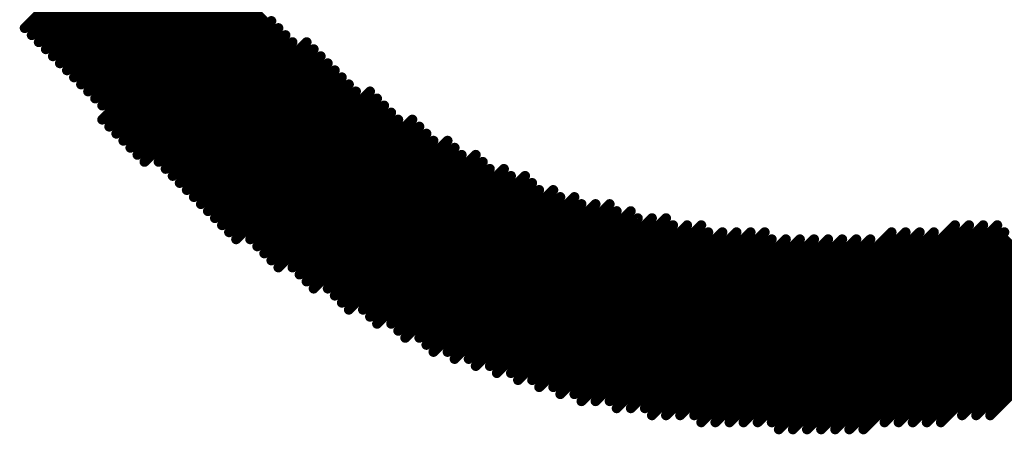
# Model space of a CAD drawing. Header units: inches. Extents: x -60 to 68, y -60 to 60.
# Tile 22 of 78: x -41.49 to -38.98, y 27.25 to 28.31. Entities that reach past the tile are written whole.
import ezdxf

# ---------------------------------------------------------------- set-up
doc = ezdxf.new("R2010")
doc.units = ezdxf.units.IN
doc.layers.add('Bottom Overlay', color=54, linetype='Continuous')

# ---------------------------------------------------------------- blocks, each defined once
blk = doc.blocks.new('LOGO_MSM_B_74')
at = {"layer": 'Bottom Overlay'}
for points in [[(-8.6995, -0.2032, 0.0254, 0.0254, 0), (-8.1915, -0.2032, 0.0254, 0.0254, 0)], [(-8.6995, -0.2286, 0.0254, 0.0254, 0), (-8.1915, -0.2286, 0.0254, 0.0254, 0)], [(-8.6995, -0.254, 0.0254, 0.0254, 0), (-8.2169, -0.254, 0.0254, 0.0254, 0)], [(-8.6995, -0.2794, 0.0254, 0.0254, 0), (-8.2169, -0.2794, 0.0254, 0.0254, 0)], [(-8.6995, -0.3048, 0.0254, 0.0254, 0), (-8.2169, -0.3048, 0.0254, 0.0254, 0)], [(-8.6995, -0.3302, 0.0254, 0.0254, 0), (-8.2169, -0.3302, 0.0254, 0.0254, 0)], [(-8.6995, -0.3556, 0.0254, 0.0254, 0), (-8.2169, -0.3556, 0.0254, 0.0254, 0)], [(-8.6995, -0.381, 0.0254, 0.0254, 0), (-8.2169, -0.381, 0.0254, 0.0254, 0)], [(-8.6995, -0.4064, 0.0254, 0.0254, 0), (-8.2169, -0.4064, 0.0254, 0.0254, 0)], [(-8.6995, -0.4318, 0.0254, 0.0254, 0), (-8.2169, -0.4318, 0.0254, 0.0254, 0)], [(-8.6995, -0.4572, 0.0254, 0.0254, 0), (-8.2423, -0.4572, 0.0254, 0.0254, 0)], [(-8.6995, -0.4826, 0.0254, 0.0254, 0), (-8.2423, -0.4826, 0.0254, 0.0254, 0)], [(-8.7249, -0.508, 0.0254, 0.0254, 0), (-8.2423, -0.508, 0.0254, 0.0254, 0)], [(-8.7249, -0.5334, 0.0254, 0.0254, 0), (-8.2423, -0.5334, 0.0254, 0.0254, 0)], [(-8.7249, -0.5588, 0.0254, 0.0254, 0), (-8.2423, -0.5588, 0.0254, 0.0254, 0)], [(-8.7249, -0.5842, 0.0254, 0.0254, 0), (-8.2423, -0.5842, 0.0254, 0.0254, 0)], [(-8.7249, -0.6096, 0.0254, 0.0254, 0), (-8.2423, -0.6096, 0.0254, 0.0254, 0)], [(-8.7249, -0.635, 0.0254, 0.0254, 0), (-8.2423, -0.635, 0.0254, 0.0254, 0)], [(-8.7249, -0.6604, 0.0254, 0.0254, 0), (-8.2423, -0.6604, 0.0254, 0.0254, 0)], [(-8.6995, -0.6858, 0.0254, 0.0254, 0), (-8.2423, -0.6858, 0.0254, 0.0254, 0)], [(-8.6995, -0.7112, 0.0254, 0.0254, 0), (-8.2423, -0.7112, 0.0254, 0.0254, 0)], [(-8.6995, -0.7366, 0.0254, 0.0254, 0), (-8.2169, -0.7366, 0.0254, 0.0254, 0)], [(-8.6995, -0.762, 0.0254, 0.0254, 0), (-8.2169, -0.762, 0.0254, 0.0254, 0)], [(-8.6995, -0.7874, 0.0254, 0.0254, 0), (-8.2169, -0.7874, 0.0254, 0.0254, 0)], [(-8.6995, -0.8128, 0.0254, 0.0254, 0), (-8.2169, -0.8128, 0.0254, 0.0254, 0)], [(-8.6995, -0.8382, 0.0254, 0.0254, 0), (-8.2169, -0.8382, 0.0254, 0.0254, 0)], [(-8.6995, -0.8636, 0.0254, 0.0254, 0), (-8.2169, -0.8636, 0.0254, 0.0254, 0)], [(-8.6995, -0.889, 0.0254, 0.0254, 0), (-8.2169, -0.889, 0.0254, 0.0254, 0)], [(-8.6995, -0.9144, 0.0254, 0.0254, 0), (-8.2169, -0.9144, 0.0254, 0.0254, 0)], [(-8.6995, -0.9398, 0.0254, 0.0254, 0), (-8.1915, -0.9398, 0.0254, 0.0254, 0)], [(-8.6995, -0.9652, 0.0254, 0.0254, 0), (-8.1915, -0.9652, 0.0254, 0.0254, 0)], [(-8.6741, -0.9906, 0.0254, 0.0254, 0), (-8.1915, -0.9906, 0.0254, 0.0254, 0)], [(-8.6741, -1.016, 0.0254, 0.0254, 0), (-8.1915, -1.016, 0.0254, 0.0254, 0)], [(-8.6741, -1.0414, 0.0254, 0.0254, 0), (-8.1915, -1.0414, 0.0254, 0.0254, 0)], [(-8.6741, -1.0668, 0.0254, 0.0254, 0), (-8.1661, -1.0668, 0.0254, 0.0254, 0)], [(-8.6741, -1.0922, 0.0254, 0.0254, 0), (-8.1661, -1.0922, 0.0254, 0.0254, 0)], [(-8.6487, -1.1176, 0.0254, 0.0254, 0), (-8.1661, -1.1176, 0.0254, 0.0254, 0)], [(-8.6487, -1.143, 0.0254, 0.0254, 0), (-8.1661, -1.143, 0.0254, 0.0254, 0)], [(-8.6487, -1.1684, 0.0254, 0.0254, 0), (-8.1407, -1.1684, 0.0254, 0.0254, 0)], [(-8.6487, -1.1938, 0.0254, 0.0254, 0), (-8.1407, -1.1938, 0.0254, 0.0254, 0)], [(-8.6233, -1.2192, 0.0254, 0.0254, 0), (-8.1407, -1.2192, 0.0254, 0.0254, 0)], [(-8.6233, -1.2446, 0.0254, 0.0254, 0), (-8.1153, -1.2446, 0.0254, 0.0254, 0)], [(-8.6233, -1.27, 0.0254, 0.0254, 0), (-8.1153, -1.27, 0.0254, 0.0254, 0)], [(-8.6233, -1.2954, 0.0254, 0.0254, 0), (-8.1153, -1.2954, 0.0254, 0.0254, 0)], [(-8.5979, -1.3208, 0.0254, 0.0254, 0), (-8.0899, -1.3208, 0.0254, 0.0254, 0)], [(-8.5979, -1.3462, 0.0254, 0.0254, 0), (-8.0899, -1.3462, 0.0254, 0.0254, 0)], [(-8.5979, -1.3716, 0.0254, 0.0254, 0), (-8.0645, -1.3716, 0.0254, 0.0254, 0)], [(-8.5725, -1.397, 0.0254, 0.0254, 0), (-8.0645, -1.397, 0.0254, 0.0254, 0)], [(-8.5725, -1.4224, 0.0254, 0.0254, 0), (-8.0645, -1.4224, 0.0254, 0.0254, 0)], [(-8.5725, -1.4478, 0.0254, 0.0254, 0), (-8.0391, -1.4478, 0.0254, 0.0254, 0)], [(-8.5471, -1.4732, 0.0254, 0.0254, 0), (-8.0391, -1.4732, 0.0254, 0.0254, 0)], [(-8.5471, -1.4986, 0.0254, 0.0254, 0), (-8.0137, -1.4986, 0.0254, 0.0254, 0)], [(-8.5471, -1.524, 0.0254, 0.0254, 0), (-8.0137, -1.524, 0.0254, 0.0254, 0)], [(-8.5217, -1.5494, 0.0254, 0.0254, 0), (-7.9883, -1.5494, 0.0254, 0.0254, 0)], [(-8.5217, -1.5748, 0.0254, 0.0254, 0), (-7.9629, -1.5748, 0.0254, 0.0254, 0)], [(-8.4963, -1.6002, 0.0254, 0.0254, 0), (-7.9629, -1.6002, 0.0254, 0.0254, 0)], [(-8.4963, -1.6256, 0.0254, 0.0254, 0), (-7.9375, -1.6256, 0.0254, 0.0254, 0)], [(-8.4709, -1.651, 0.0254, 0.0254, 0), (-7.9375, -1.651, 0.0254, 0.0254, 0)], [(-8.4709, -1.6764, 0.0254, 0.0254, 0), (-7.9121, -1.6764, 0.0254, 0.0254, 0)], [(-8.4455, -1.7018, 0.0254, 0.0254, 0), (-7.8867, -1.7018, 0.0254, 0.0254, 0)], [(-8.4455, -1.7272, 0.0254, 0.0254, 0), (-7.8867, -1.7272, 0.0254, 0.0254, 0)], [(-8.4201, -1.7526, 0.0254, 0.0254, 0), (-7.8613, -1.7526, 0.0254, 0.0254, 0)], [(-8.4201, -1.778, 0.0254, 0.0254, 0), (-7.8359, -1.778, 0.0254, 0.0254, 0)], [(-8.3947, -1.8034, 0.0254, 0.0254, 0), (-7.8359, -1.8034, 0.0254, 0.0254, 0)], [(-8.3947, -1.8288, 0.0254, 0.0254, 0), (-7.8105, -1.8288, 0.0254, 0.0254, 0)], [(-8.3693, -1.8542, 0.0254, 0.0254, 0), (-7.7851, -1.8542, 0.0254, 0.0254, 0)], [(-8.3693, -1.8796, 0.0254, 0.0254, 0), (-7.7597, -1.8796, 0.0254, 0.0254, 0)], [(-8.3439, -1.905, 0.0254, 0.0254, 0), (-7.7343, -1.905, 0.0254, 0.0254, 0)], [(-8.3185, -1.9304, 0.0254, 0.0254, 0), (-7.7343, -1.9304, 0.0254, 0.0254, 0)], [(-8.3185, -1.9558, 0.0254, 0.0254, 0), (-7.7089, -1.9558, 0.0254, 0.0254, 0)], [(-8.2931, -1.9812, 0.0254, 0.0254, 0), (-7.6835, -1.9812, 0.0254, 0.0254, 0)], [(-8.2677, -2.0066, 0.0254, 0.0254, 0), (-7.6581, -2.0066, 0.0254, 0.0254, 0)], [(-8.2677, -2.032, 0.0254, 0.0254, 0), (-7.6327, -2.032, 0.0254, 0.0254, 0)], [(-8.2423, -2.0574, 0.0254, 0.0254, 0), (-7.6073, -2.0574, 0.0254, 0.0254, 0)], [(-8.2169, -2.0828, 0.0254, 0.0254, 0), (-7.5819, -2.0828, 0.0254, 0.0254, 0)], [(-8.1915, -2.1082, 0.0254, 0.0254, 0), (-7.5565, -2.1082, 0.0254, 0.0254, 0)], [(-8.1915, -2.1336, 0.0254, 0.0254, 0), (-7.5057, -2.1336, 0.0254, 0.0254, 0)], [(-8.1661, -2.159, 0.0254, 0.0254, 0), (-7.4803, -2.159, 0.0254, 0.0254, 0)], [(-8.1407, -2.1844, 0.0254, 0.0254, 0), (-7.4549, -2.1844, 0.0254, 0.0254, 0)], [(-8.1153, -2.2098, 0.0254, 0.0254, 0), (-7.4295, -2.2098, 0.0254, 0.0254, 0)], [(-8.0899, -2.2352, 0.0254, 0.0254, 0), (-7.3787, -2.2352, 0.0254, 0.0254, 0)], [(-8.0645, -2.2606, 0.0254, 0.0254, 0), (-7.3533, -2.2606, 0.0254, 0.0254, 0)], [(-8.0645, -2.286, 0.0254, 0.0254, 0), (-7.3279, -2.286, 0.0254, 0.0254, 0)], [(-8.0391, -2.3114, 0.0254, 0.0254, 0), (-7.3025, -2.3114, 0.0254, 0.0254, 0)], [(-8.0137, -2.3368, 0.0254, 0.0254, 0), (-7.3025, -2.3368, 0.0254, 0.0254, 0)], [(-7.9883, -2.3622, 0.0254, 0.0254, 0), (-7.3025, -2.3622, 0.0254, 0.0254, 0)], [(-7.9629, -2.3876, 0.0254, 0.0254, 0), (-7.2771, -2.3876, 0.0254, 0.0254, 0)], [(-7.9375, -2.413, 0.0254, 0.0254, 0), (-7.2771, -2.413, 0.0254, 0.0254, 0)], [(-7.9121, -2.4384, 0.0254, 0.0254, 0), (-7.2771, -2.4384, 0.0254, 0.0254, 0)], [(-7.8613, -2.4638, 0.0254, 0.0254, 0), (-7.2771, -2.4638, 0.0254, 0.0254, 0)], [(-7.8359, -2.4892, 0.0254, 0.0254, 0), (-7.3025, -2.4892, 0.0254, 0.0254, 0)], [(-7.8105, -2.5146, 0.0254, 0.0254, 0), (-7.3025, -2.5146, 0.0254, 0.0254, 0)], [(-7.7851, -2.54, 0.0254, 0.0254, 0), (-7.3279, -2.54, 0.0254, 0.0254, 0)], [(-7.7597, -2.5654, 0.0254, 0.0254, 0), (-7.3279, -2.5654, 0.0254, 0.0254, 0)], [(-7.7089, -2.5908, 0.0254, 0.0254, 0), (-7.3533, -2.5908, 0.0254, 0.0254, 0)], [(-7.6835, -2.6162, 0.0254, 0.0254, 0), (-7.3787, -2.6162, 0.0254, 0.0254, 0)], [(-7.6581, -2.6416, 0.0254, 0.0254, 0), (-7.4041, -2.6416, 0.0254, 0.0254, 0)]]:
    blk.add_lwpolyline(points, format="xyseb", dxfattribs=at)
for points in [[(-8.7058, -0.2032, 0.0127, 0.0127, 1), (-8.6931, -0.2032, 0.0127, 0.0127, 1)], [(-8.7058, -0.2286, 0.0127, 0.0127, 1), (-8.6931, -0.2286, 0.0127, 0.0127, 1)], [(-8.7058, -0.254, 0.0127, 0.0127, 1), (-8.6931, -0.254, 0.0127, 0.0127, 1)], [(-8.7058, -0.2794, 0.0127, 0.0127, 1), (-8.6931, -0.2794, 0.0127, 0.0127, 1)], [(-8.7058, -0.3048, 0.0127, 0.0127, 1), (-8.6931, -0.3048, 0.0127, 0.0127, 1)], [(-8.7058, -0.3302, 0.0127, 0.0127, 1), (-8.6931, -0.3302, 0.0127, 0.0127, 1)], [(-8.7058, -0.3556, 0.0127, 0.0127, 1), (-8.6931, -0.3556, 0.0127, 0.0127, 1)], [(-8.7058, -0.381, 0.0127, 0.0127, 1), (-8.6931, -0.381, 0.0127, 0.0127, 1)], [(-8.7058, -0.4064, 0.0127, 0.0127, 1), (-8.6931, -0.4064, 0.0127, 0.0127, 1)], [(-8.7058, -0.4318, 0.0127, 0.0127, 1), (-8.6931, -0.4318, 0.0127, 0.0127, 1)], [(-8.7058, -0.4572, 0.0127, 0.0127, 1), (-8.6931, -0.4572, 0.0127, 0.0127, 1)], [(-8.7058, -0.4826, 0.0127, 0.0127, 1), (-8.6931, -0.4826, 0.0127, 0.0127, 1)], [(-8.7312, -0.508, 0.0127, 0.0127, 1), (-8.7185, -0.508, 0.0127, 0.0127, 1)], [(-8.7312, -0.5334, 0.0127, 0.0127, 1), (-8.7185, -0.5334, 0.0127, 0.0127, 1)], [(-8.7312, -0.5588, 0.0127, 0.0127, 1), (-8.7185, -0.5588, 0.0127, 0.0127, 1)], [(-8.7312, -0.5842, 0.0127, 0.0127, 1), (-8.7185, -0.5842, 0.0127, 0.0127, 1)], [(-8.7312, -0.6096, 0.0127, 0.0127, 1), (-8.7185, -0.6096, 0.0127, 0.0127, 1)], [(-8.7312, -0.635, 0.0127, 0.0127, 1), (-8.7185, -0.635, 0.0127, 0.0127, 1)], [(-8.2486, -0.635, 0.0127, 0.0127, 1), (-8.2359, -0.635, 0.0127, 0.0127, 1)], [(-8.7312, -0.6604, 0.0127, 0.0127, 1), (-8.7185, -0.6604, 0.0127, 0.0127, 1)], [(-8.2486, -0.6604, 0.0127, 0.0127, 1), (-8.2359, -0.6604, 0.0127, 0.0127, 1)], [(-8.7058, -0.6858, 0.0127, 0.0127, 1), (-8.6931, -0.6858, 0.0127, 0.0127, 1)], [(-8.2486, -0.6858, 0.0127, 0.0127, 1), (-8.2359, -0.6858, 0.0127, 0.0127, 1)], [(-8.7058, -0.7112, 0.0127, 0.0127, 1), (-8.6931, -0.7112, 0.0127, 0.0127, 1)], [(-8.2486, -0.7112, 0.0127, 0.0127, 1), (-8.2359, -0.7112, 0.0127, 0.0127, 1)], [(-8.7058, -0.7366, 0.0127, 0.0127, 1), (-8.6931, -0.7366, 0.0127, 0.0127, 1)], [(-8.2232, -0.7366, 0.0127, 0.0127, 1), (-8.2105, -0.7366, 0.0127, 0.0127, 1)], [(-8.7058, -0.762, 0.0127, 0.0127, 1), (-8.6931, -0.762, 0.0127, 0.0127, 1)], [(-8.2232, -0.762, 0.0127, 0.0127, 1), (-8.2105, -0.762, 0.0127, 0.0127, 1)], [(-8.7058, -0.7874, 0.0127, 0.0127, 1), (-8.6931, -0.7874, 0.0127, 0.0127, 1)], [(-8.2232, -0.7874, 0.0127, 0.0127, 1), (-8.2105, -0.7874, 0.0127, 0.0127, 1)], [(-8.7058, -0.8128, 0.0127, 0.0127, 1), (-8.6931, -0.8128, 0.0127, 0.0127, 1)], [(-8.2232, -0.8128, 0.0127, 0.0127, 1), (-8.2105, -0.8128, 0.0127, 0.0127, 1)], [(-8.7058, -0.8382, 0.0127, 0.0127, 1), (-8.6931, -0.8382, 0.0127, 0.0127, 1)], [(-8.2232, -0.8382, 0.0127, 0.0127, 1), (-8.2105, -0.8382, 0.0127, 0.0127, 1)], [(-8.7058, -0.8636, 0.0127, 0.0127, 1), (-8.6931, -0.8636, 0.0127, 0.0127, 1)], [(-8.2232, -0.8636, 0.0127, 0.0127, 1), (-8.2105, -0.8636, 0.0127, 0.0127, 1)], [(-8.7058, -0.889, 0.0127, 0.0127, 1), (-8.6931, -0.889, 0.0127, 0.0127, 1)], [(-8.2232, -0.889, 0.0127, 0.0127, 1), (-8.2105, -0.889, 0.0127, 0.0127, 1)], [(-8.7058, -0.9144, 0.0127, 0.0127, 1), (-8.6931, -0.9144, 0.0127, 0.0127, 1)], [(-8.2232, -0.9144, 0.0127, 0.0127, 1), (-8.2105, -0.9144, 0.0127, 0.0127, 1)], [(-8.7058, -0.9398, 0.0127, 0.0127, 1), (-8.6931, -0.9398, 0.0127, 0.0127, 1)], [(-8.1978, -0.9398, 0.0127, 0.0127, 1), (-8.1851, -0.9398, 0.0127, 0.0127, 1)], [(-8.7058, -0.9652, 0.0127, 0.0127, 1), (-8.6931, -0.9652, 0.0127, 0.0127, 1)], [(-8.1978, -0.9652, 0.0127, 0.0127, 1), (-8.1851, -0.9652, 0.0127, 0.0127, 1)], [(-8.6804, -0.9906, 0.0127, 0.0127, 1), (-8.6677, -0.9906, 0.0127, 0.0127, 1)], [(-8.1978, -0.9906, 0.0127, 0.0127, 1), (-8.1851, -0.9906, 0.0127, 0.0127, 1)], [(-8.6804, -1.016, 0.0127, 0.0127, 1), (-8.6677, -1.016, 0.0127, 0.0127, 1)], [(-8.1978, -1.016, 0.0127, 0.0127, 1), (-8.1851, -1.016, 0.0127, 0.0127, 1)], [(-8.6804, -1.0414, 0.0127, 0.0127, 1), (-8.6677, -1.0414, 0.0127, 0.0127, 1)], [(-8.1978, -1.0414, 0.0127, 0.0127, 1), (-8.1851, -1.0414, 0.0127, 0.0127, 1)], [(-8.6804, -1.0668, 0.0127, 0.0127, 1), (-8.6677, -1.0668, 0.0127, 0.0127, 1)], [(-8.1724, -1.0668, 0.0127, 0.0127, 1), (-8.1597, -1.0668, 0.0127, 0.0127, 1)], [(-8.6804, -1.0922, 0.0127, 0.0127, 1), (-8.6677, -1.0922, 0.0127, 0.0127, 1)], [(-8.1724, -1.0922, 0.0127, 0.0127, 1), (-8.1597, -1.0922, 0.0127, 0.0127, 1)], [(-8.6551, -1.1176, 0.0127, 0.0127, 1), (-8.6424, -1.1176, 0.0127, 0.0127, 1)], [(-8.1724, -1.1176, 0.0127, 0.0127, 1), (-8.1597, -1.1176, 0.0127, 0.0127, 1)], [(-8.6551, -1.143, 0.0127, 0.0127, 1), (-8.6424, -1.143, 0.0127, 0.0127, 1)], [(-8.1724, -1.143, 0.0127, 0.0127, 1), (-8.1597, -1.143, 0.0127, 0.0127, 1)], [(-8.655, -1.1684, 0.0127, 0.0127, 1), (-8.6423, -1.1684, 0.0127, 0.0127, 1)], [(-8.147, -1.1684, 0.0127, 0.0127, 1), (-8.1343, -1.1684, 0.0127, 0.0127, 1)], [(-8.655, -1.1938, 0.0127, 0.0127, 1), (-8.6423, -1.1938, 0.0127, 0.0127, 1)], [(-8.147, -1.1938, 0.0127, 0.0127, 1), (-8.1343, -1.1938, 0.0127, 0.0127, 1)], [(-8.6296, -1.2192, 0.0127, 0.0127, 1), (-8.6169, -1.2192, 0.0127, 0.0127, 1)], [(-8.147, -1.2192, 0.0127, 0.0127, 1), (-8.1343, -1.2192, 0.0127, 0.0127, 1)], [(-8.6296, -1.2446, 0.0127, 0.0127, 1), (-8.6169, -1.2446, 0.0127, 0.0127, 1)], [(-8.1216, -1.2446, 0.0127, 0.0127, 1), (-8.1089, -1.2446, 0.0127, 0.0127, 1)], [(-8.6296, -1.27, 0.0127, 0.0127, 1), (-8.6169, -1.27, 0.0127, 0.0127, 1)], [(-8.1216, -1.27, 0.0127, 0.0127, 1), (-8.1089, -1.27, 0.0127, 0.0127, 1)], [(-8.6296, -1.2954, 0.0127, 0.0127, 1), (-8.6169, -1.2954, 0.0127, 0.0127, 1)], [(-8.1216, -1.2954, 0.0127, 0.0127, 1), (-8.1089, -1.2954, 0.0127, 0.0127, 1)], [(-8.6042, -1.3208, 0.0127, 0.0127, 1), (-8.5915, -1.3208, 0.0127, 0.0127, 1)], [(-8.0963, -1.3208, 0.0127, 0.0127, 1), (-8.0836, -1.3208, 0.0127, 0.0127, 1)], [(-8.6042, -1.3462, 0.0127, 0.0127, 1), (-8.5915, -1.3462, 0.0127, 0.0127, 1)], [(-8.0963, -1.3462, 0.0127, 0.0127, 1), (-8.0836, -1.3462, 0.0127, 0.0127, 1)], [(-8.6042, -1.3716, 0.0127, 0.0127, 1), (-8.5915, -1.3716, 0.0127, 0.0127, 1)], [(-8.0708, -1.3716, 0.0127, 0.0127, 1), (-8.0581, -1.3716, 0.0127, 0.0127, 1)], [(-8.5788, -1.397, 0.0127, 0.0127, 1), (-8.5661, -1.397, 0.0127, 0.0127, 1)], [(-8.0708, -1.397, 0.0127, 0.0127, 1), (-8.0581, -1.397, 0.0127, 0.0127, 1)], [(-8.5788, -1.4224, 0.0127, 0.0127, 1), (-8.5661, -1.4224, 0.0127, 0.0127, 1)], [(-8.0708, -1.4224, 0.0127, 0.0127, 1), (-8.0581, -1.4224, 0.0127, 0.0127, 1)], [(-8.5788, -1.4478, 0.0127, 0.0127, 1), (-8.5661, -1.4478, 0.0127, 0.0127, 1)], [(-8.0454, -1.4478, 0.0127, 0.0127, 1), (-8.0327, -1.4478, 0.0127, 0.0127, 1)], [(-8.5534, -1.4732, 0.0127, 0.0127, 1), (-8.5407, -1.4732, 0.0127, 0.0127, 1)], [(-8.0454, -1.4732, 0.0127, 0.0127, 1), (-8.0327, -1.4732, 0.0127, 0.0127, 1)], [(-8.5534, -1.4986, 0.0127, 0.0127, 1), (-8.5407, -1.4986, 0.0127, 0.0127, 1)], [(-8.02, -1.4986, 0.0127, 0.0127, 1), (-8.0073, -1.4986, 0.0127, 0.0127, 1)], [(-8.5534, -1.524, 0.0127, 0.0127, 1), (-8.5407, -1.524, 0.0127, 0.0127, 1)], [(-8.02, -1.524, 0.0127, 0.0127, 1), (-8.0073, -1.524, 0.0127, 0.0127, 1)], [(-8.528, -1.5494, 0.0127, 0.0127, 1), (-8.5153, -1.5494, 0.0127, 0.0127, 1)], [(-7.9946, -1.5494, 0.0127, 0.0127, 1), (-7.9819, -1.5494, 0.0127, 0.0127, 1)], [(-8.528, -1.5748, 0.0127, 0.0127, 1), (-8.5153, -1.5748, 0.0127, 0.0127, 1)], [(-7.9692, -1.5748, 0.0127, 0.0127, 1), (-7.9565, -1.5748, 0.0127, 0.0127, 1)], [(-8.5026, -1.6002, 0.0127, 0.0127, 1), (-8.4899, -1.6002, 0.0127, 0.0127, 1)], [(-7.9692, -1.6002, 0.0127, 0.0127, 1), (-7.9565, -1.6002, 0.0127, 0.0127, 1)], [(-8.5026, -1.6256, 0.0127, 0.0127, 1), (-8.4899, -1.6256, 0.0127, 0.0127, 1)], [(-7.9438, -1.6256, 0.0127, 0.0127, 1), (-7.9312, -1.6256, 0.0127, 0.0127, 1)], [(-8.4773, -1.651, 0.0127, 0.0127, 1), (-8.4646, -1.651, 0.0127, 0.0127, 1)], [(-7.9438, -1.651, 0.0127, 0.0127, 1), (-7.9312, -1.651, 0.0127, 0.0127, 1)], [(-8.4773, -1.6764, 0.0127, 0.0127, 1), (-8.4646, -1.6764, 0.0127, 0.0127, 1)], [(-7.9184, -1.6764, 0.0127, 0.0127, 1), (-7.9058, -1.6764, 0.0127, 0.0127, 1)], [(-8.4519, -1.7018, 0.0127, 0.0127, 1), (-8.4392, -1.7018, 0.0127, 0.0127, 1)], [(-7.8931, -1.7018, 0.0127, 0.0127, 1), (-7.8803, -1.7018, 0.0127, 0.0127, 1)], [(-8.4518, -1.7272, 0.0127, 0.0127, 1), (-8.4391, -1.7272, 0.0127, 0.0127, 1)], [(-7.8931, -1.7272, 0.0127, 0.0127, 1), (-7.8803, -1.7272, 0.0127, 0.0127, 1)], [(-8.4264, -1.7526, 0.0127, 0.0127, 1), (-8.4137, -1.7526, 0.0127, 0.0127, 1)], [(-7.8677, -1.7526, 0.0127, 0.0127, 1), (-7.855, -1.7526, 0.0127, 0.0127, 1)], [(-8.4264, -1.778, 0.0127, 0.0127, 1), (-8.4137, -1.778, 0.0127, 0.0127, 1)], [(-7.8422, -1.778, 0.0127, 0.0127, 1), (-7.8296, -1.778, 0.0127, 0.0127, 1)], [(-8.401, -1.8034, 0.0127, 0.0127, 1), (-8.3883, -1.8034, 0.0127, 0.0127, 1)], [(-7.8422, -1.8034, 0.0127, 0.0127, 1), (-7.8296, -1.8034, 0.0127, 0.0127, 1)], [(-8.401, -1.8288, 0.0127, 0.0127, 1), (-8.3883, -1.8288, 0.0127, 0.0127, 1)], [(-7.8169, -1.8288, 0.0127, 0.0127, 1), (-7.8041, -1.8288, 0.0127, 0.0127, 1)], [(-8.3756, -1.8542, 0.0127, 0.0127, 1), (-8.3629, -1.8542, 0.0127, 0.0127, 1)], [(-7.7915, -1.8542, 0.0127, 0.0127, 1), (-7.7787, -1.8542, 0.0127, 0.0127, 1)], [(-8.3756, -1.8796, 0.0127, 0.0127, 1), (-8.3629, -1.8796, 0.0127, 0.0127, 1)], [(-7.766, -1.8796, 0.0127, 0.0127, 1), (-7.7534, -1.8796, 0.0127, 0.0127, 1)], [(-8.3502, -1.905, 0.0127, 0.0127, 1), (-8.3375, -1.905, 0.0127, 0.0127, 1)], [(-7.7406, -1.905, 0.0127, 0.0127, 1), (-7.7279, -1.905, 0.0127, 0.0127, 1)], [(-8.3248, -1.9304, 0.0127, 0.0127, 1), (-8.3121, -1.9304, 0.0127, 0.0127, 1)], [(-7.7406, -1.9304, 0.0127, 0.0127, 1), (-7.7279, -1.9304, 0.0127, 0.0127, 1)], [(-8.3248, -1.9558, 0.0127, 0.0127, 1), (-8.3121, -1.9558, 0.0127, 0.0127, 1)], [(-7.7153, -1.9558, 0.0127, 0.0127, 1), (-7.7025, -1.9558, 0.0127, 0.0127, 1)], [(-8.2994, -1.9812, 0.0127, 0.0127, 1), (-8.2867, -1.9812, 0.0127, 0.0127, 1)], [(-7.6898, -1.9812, 0.0127, 0.0127, 1), (-7.6772, -1.9812, 0.0127, 0.0127, 1)], [(-8.274, -2.0066, 0.0127, 0.0127, 1), (-8.2613, -2.0066, 0.0127, 0.0127, 1)], [(-7.6645, -2.0066, 0.0127, 0.0127, 1), (-7.6517, -2.0066, 0.0127, 0.0127, 1)], [(-8.274, -2.032, 0.0127, 0.0127, 1), (-8.2613, -2.032, 0.0127, 0.0127, 1)], [(-7.639, -2.032, 0.0127, 0.0127, 1), (-7.6263, -2.032, 0.0127, 0.0127, 1)], [(-8.2486, -2.0574, 0.0127, 0.0127, 1), (-8.2359, -2.0574, 0.0127, 0.0127, 1)], [(-7.6136, -2.0574, 0.0127, 0.0127, 1), (-7.601, -2.0574, 0.0127, 0.0127, 1)], [(-8.2232, -2.0828, 0.0127, 0.0127, 1), (-8.2105, -2.0828, 0.0127, 0.0127, 1)], [(-7.5883, -2.0828, 0.0127, 0.0127, 1), (-7.5755, -2.0828, 0.0127, 0.0127, 1)], [(-8.1978, -2.1082, 0.0127, 0.0127, 1), (-8.1851, -2.1082, 0.0127, 0.0127, 1)], [(-7.5629, -2.1082, 0.0127, 0.0127, 1), (-7.5502, -2.1082, 0.0127, 0.0127, 1)], [(-8.1978, -2.1336, 0.0127, 0.0127, 1), (-8.1851, -2.1336, 0.0127, 0.0127, 1)], [(-7.5121, -2.1336, 0.0127, 0.0127, 1), (-7.4993, -2.1336, 0.0127, 0.0127, 1)], [(-8.1724, -2.159, 0.0127, 0.0127, 1), (-8.1597, -2.159, 0.0127, 0.0127, 1)], [(-7.4867, -2.159, 0.0127, 0.0127, 1), (-7.474, -2.159, 0.0127, 0.0127, 1)], [(-8.147, -2.1844, 0.0127, 0.0127, 1), (-8.1343, -2.1844, 0.0127, 0.0127, 1)], [(-7.4612, -2.1844, 0.0127, 0.0127, 1), (-7.4486, -2.1844, 0.0127, 0.0127, 1)], [(-8.1216, -2.2098, 0.0127, 0.0127, 1), (-8.1089, -2.2098, 0.0127, 0.0127, 1)], [(-7.4358, -2.2098, 0.0127, 0.0127, 1), (-7.4231, -2.2098, 0.0127, 0.0127, 1)], [(-8.0962, -2.2352, 0.0127, 0.0127, 1), (-8.0835, -2.2352, 0.0127, 0.0127, 1)], [(-7.385, -2.2352, 0.0127, 0.0127, 1), (-7.3723, -2.2352, 0.0127, 0.0127, 1)], [(-8.0708, -2.2606, 0.0127, 0.0127, 1), (-8.0581, -2.2606, 0.0127, 0.0127, 1)], [(-7.3596, -2.2606, 0.0127, 0.0127, 1), (-7.3469, -2.2606, 0.0127, 0.0127, 1)], [(-8.0708, -2.286, 0.0127, 0.0127, 1), (-8.0581, -2.286, 0.0127, 0.0127, 1)], [(-7.3342, -2.286, 0.0127, 0.0127, 1), (-7.3215, -2.286, 0.0127, 0.0127, 1)], [(-8.0454, -2.3114, 0.0127, 0.0127, 1), (-8.0327, -2.3114, 0.0127, 0.0127, 1)], [(-7.3088, -2.3114, 0.0127, 0.0127, 1), (-7.2961, -2.3114, 0.0127, 0.0127, 1)], [(-8.02, -2.3368, 0.0127, 0.0127, 1), (-8.0073, -2.3368, 0.0127, 0.0127, 1)], [(-7.3088, -2.3368, 0.0127, 0.0127, 1), (-7.2961, -2.3368, 0.0127, 0.0127, 1)], [(-7.9946, -2.3622, 0.0127, 0.0127, 1), (-7.9819, -2.3622, 0.0127, 0.0127, 1)], [(-7.9692, -2.3876, 0.0127, 0.0127, 1), (-7.9565, -2.3876, 0.0127, 0.0127, 1)], [(-7.9438, -2.413, 0.0127, 0.0127, 1), (-7.9312, -2.413, 0.0127, 0.0127, 1)], [(-7.9184, -2.4384, 0.0127, 0.0127, 1), (-7.9058, -2.4384, 0.0127, 0.0127, 1)], [(-7.8677, -2.4638, 0.0127, 0.0127, 1), (-7.855, -2.4638, 0.0127, 0.0127, 1)], [(-7.8422, -2.4892, 0.0127, 0.0127, 1), (-7.8296, -2.4892, 0.0127, 0.0127, 1)], [(-7.8169, -2.5146, 0.0127, 0.0127, 1), (-7.8041, -2.5146, 0.0127, 0.0127, 1)], [(-7.7915, -2.54, 0.0127, 0.0127, 1), (-7.7787, -2.54, 0.0127, 0.0127, 1)], [(-7.766, -2.5654, 0.0127, 0.0127, 1), (-7.7534, -2.5654, 0.0127, 0.0127, 1)], [(-7.7153, -2.5908, 0.0127, 0.0127, 1), (-7.7025, -2.5908, 0.0127, 0.0127, 1)], [(-7.6898, -2.6162, 0.0127, 0.0127, 1), (-7.6772, -2.6162, 0.0127, 0.0127, 1)], [(-7.6645, -2.6416, 0.0127, 0.0127, 1), (-7.6517, -2.6416, 0.0127, 0.0127, 1)]]:
    blk.add_lwpolyline(points, format="xyseb", close=True, dxfattribs=at)

msp = doc.modelspace()

# ---------------------------------------------------------------- block references
at = {"rotation": 45}
msp.add_blockref('LOGO_MSM_B_74', (-35.4658, 34.5792), dxfattribs=at)

doc.saveas('drawing.dxf')
